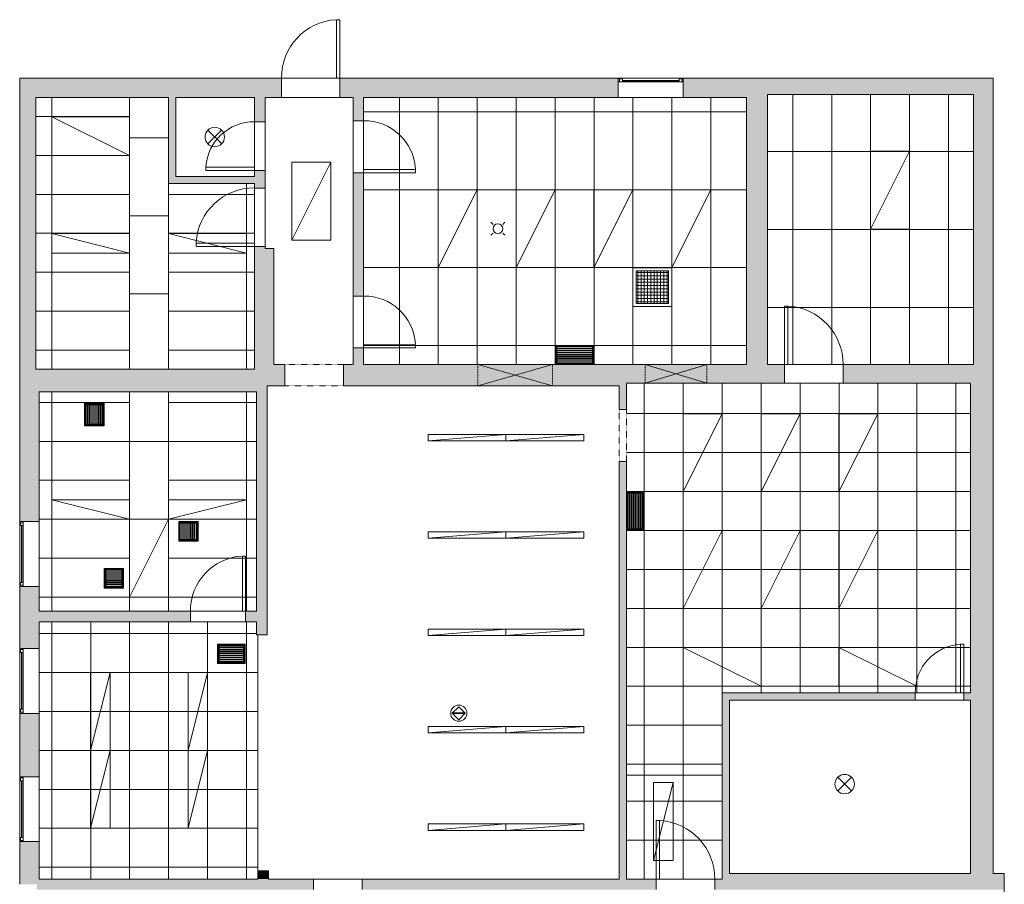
# Model space of a CAD drawing. Header units: inches. Extents: x -227 to 383, y -427 to 438.
# Tile 2 of 2: x -223 to 383, y -95 to 438. Entities that reach past the tile are written whole.
import ezdxf

# ---------------------------------------------------------------- set-up
doc = ezdxf.new("R2010")
doc.units = ezdxf.units.IN
doc.header["$MEASUREMENT"] = 0
doc.linetypes.add('Dash', pattern=[0.23622, 0.11811, -0.11811])
doc.linetypes.add('Overhead', pattern=[0.15625, 0.09375, -0.0625])
for name, color, linetype, lineweight in [('A-DETL-GENF', 92, 'Overhead', 9), ('A-DETL-MBND', 5, 'Continuous', 9), ('A-DETL-MEDM', 33, 'Continuous', 9), ('A-DOOR', 31, 'Continuous', 9), ('A-GENM', 13, 'Continuous', 9), ('A-GENM-HDLN', 13, 'Dash', 9), ('A-GLAZ', 151, 'Continuous', 9), ('A-WALL', 90, 'Continuous', 9), ('A-WALL-PATT', 111, 'Continuous', 9), ('E-ELEC-FIXT', 91, 'Continuous', 9), ('Q-SPCQ', 91, 'Continuous', 9)]:
    doc.layers.add(name, color=color, linetype=linetype, lineweight=lineweight)

# ---------------------------------------------------------------- blocks, each defined once
blk = doc.blocks.new('Planitar - Single Door_Flush Panel - 3_-0_ x 6_-8_-3186138-Main Floor')
at = {"layer": 'A-DOOR', "lineweight": 18}
for p, q in [((16, -3.25), (16, -39.27)), ((18.01, -3.25), (16, -3.25)), ((18.01, -3.25), (18.01, -39.27)), ((18.01, -39.27), (16, -39.27))]:
    blk.add_line(p, q, dxfattribs=at)
at = {"layer": 'A-DOOR'}
blk.add_arc((17.78, -3.55), 35.8, 179.51967, 266.36679, dxfattribs=at)
blk = doc.blocks.new('Planitar - Single Door_Flush Panel - 2_-6_ x 6_-8_-3186141-Main Floor')
at = {"layer": 'A-DOOR', "lineweight": 18}
for p, q in [((12.99, 2.25), (12.99, 32.25)), ((15, 32.25), (12.99, 32.25)), ((15, 2.25), (15, 32.25)), ((15, 2.25), (12.99, 2.25))]:
    blk.add_line(p, q, dxfattribs=at)
at = {"layer": 'A-DOOR'}
blk.add_arc((14.77, 2.55), 29.77, 93.991, 180.57751, dxfattribs=at)
blk = doc.blocks.new('Planitar - Single Door_Flush Panel - 3_-0_ x 6_-8_-3186143-Main Floor')
at = {"layer": 'A-DOOR', "lineweight": 18}
for p, q in [((16, -5.75), (16, -41.77)), ((18.01, -5.75), (16, -5.75)), ((18.01, -5.75), (18.01, -41.77)), ((18.01, -41.77), (16, -41.77))]:
    blk.add_line(p, q, dxfattribs=at)
at = {"layer": 'A-DOOR'}
blk.add_arc((17.78, -6.05), 35.8, 179.51967, 266.36679, dxfattribs=at)
blk = doc.blocks.new('Planitar - Single Door_Flush Panel - 2_-8_ x 6_-8_-3185132-Main Floor')
at = {"layer": 'A-DOOR', "lineweight": 18}
for p, q in [((14, 3.25), (14, 35.26)), ((16, 35.26), (14, 35.26)), ((16, 3.25), (16, 35.26)), ((16, 3.25), (14, 3.25))]:
    blk.add_line(p, q, dxfattribs=at)
at = {"layer": 'A-DOOR'}
blk.add_arc((15.77, 3.55), 31.78, 93.86026, 180.54102, dxfattribs=at)
blk = doc.blocks.new('Planitar - Single Door_Flush Panel - 2_-6_ x 6_-8_-3186142-Main Floor')
at = {"layer": 'A-DOOR', "lineweight": 18}
for p, q in [((12.99, -3.25), (12.99, -33.25)), ((15, -3.25), (12.99, -3.25)), ((15, -3.25), (15, -33.25)), ((15, -33.25), (12.99, -33.25))]:
    blk.add_line(p, q, dxfattribs=at)
at = {"layer": 'A-DOOR'}
blk.add_arc((14.77, -3.55), 29.77, 179.42249, 266.009, dxfattribs=at)
blk = doc.blocks.new('Planitar - Single Door_Flush Panel - 3_-0_ x 6_-8_-3384359-Main Floor')
at = {"layer": 'A-DOOR', "lineweight": 18}
for p, q in [((16, 6), (16, 42.02)), ((18.01, 42.02), (16, 42.02)), ((18.01, 6), (18.01, 42.02)), ((18.01, 6), (16, 6))]:
    blk.add_line(p, q, dxfattribs=at)
at = {"layer": 'A-DOOR'}
blk.add_arc((17.78, 6.3), 35.8, 93.63321, 180.48033, dxfattribs=at)
blk = doc.blocks.new('Planitar - Opening - 3_-0_ x 6_-8_-3186149-Main Floor')
at = {"layer": 'A-DETL-GENF'}
for p, q in [((17.68, 6.5), (-18.32, 6.5)), ((-18.32, -6.5), (17.68, -6.5))]:
    blk.add_line(p, q, dxfattribs=at)
at = {"layer": 'A-DETL-MEDM'}
for p, q in [((-18.32, 6.5), (-18.32, -6.5)), ((17.68, -6.5), (17.68, 6.5))]:
    blk.add_line(p, q, dxfattribs=at)
blk = doc.blocks.new('Planitar - Opening - 2_-8_ x 6_-8_-3186166-Main Floor')
at = {"layer": 'A-DETL-GENF'}
for p, q in [((15.68, 2.25), (-16.32, 2.25)), ((-16.32, -2.25), (15.68, -2.25))]:
    blk.add_line(p, q, dxfattribs=at)
at = {"layer": 'A-DETL-MEDM'}
for p, q in [((-16.32, 2.25), (-16.32, -2.25)), ((15.68, -2.25), (15.68, 2.25))]:
    blk.add_line(p, q, dxfattribs=at)
blk = doc.blocks.new('Planitar - Single Door_Flush Panel - 2_-10_ x 6_-8_-3186140-Main Floor')
at = {"layer": 'A-DOOR', "lineweight": 18}
for p, q in [((15, 3.25), (15, 37.27)), ((17.01, 37.27), (15, 37.27)), ((17.01, 3.25), (17.01, 37.27)), ((17.01, 3.25), (15, 3.25))]:
    blk.add_line(p, q, dxfattribs=at)
at = {"layer": 'A-DOOR'}
blk.add_arc((16.78, 3.55), 33.79, 93.74158, 180.50887, dxfattribs=at)
blk = doc.blocks.new('Wall Opening - 4_-0_ x 4_-0_-3186467-Main Floor')
at = {"layer": 'A-GENM'}
for p, q in [((23, 6.5), (-23, -6.5)), ((-23, 6.5), (23, -6.5))]:
    blk.add_line(p, q, dxfattribs=at)
at = {"layer": 'A-GENM-HDLN'}
for p, q in [((23, 6.5), (-23, 6.5)), ((-23, 6.5), (-23, -6.5)), ((23, -6.5), (23, 6.5)), ((-23, -6.5), (23, -6.5))]:
    blk.add_line(p, q, dxfattribs=at)
blk = doc.blocks.new('Wall Opening - 4_-0_ x 4_-0_-3186440-Main Floor')
at = {"layer": 'A-GENM'}
for p, q in [((19, 5.75), (-19, -5.75)), ((-19, 5.75), (19, -5.75))]:
    blk.add_line(p, q, dxfattribs=at)
at = {"layer": 'A-GENM-HDLN'}
for p, q in [((19, 5.75), (-19, 5.75)), ((-19, 5.75), (-19, -5.75)), ((19, -5.75), (19, 5.75)), ((-19, -5.75), (19, -5.75))]:
    blk.add_line(p, q, dxfattribs=at)
blk = doc.blocks.new('Planitar-Fixed - 24_ x 48_-3186611-Main Floor')
at = {"layer": 'A-GLAZ', "lineweight": 18}
for p, q in [((-20, 6.51), (-19.25, 6.51)), ((-19.25, 6.51), (-19.25, 4.28)), ((19.25, 6.51), (19.25, 4.28)), ((19.96, 6.51), (19.25, 6.51)), ((-19.25, 6.01), (-17.52, 6.01)), ((-19.25, 4.28), (-17.52, 4.28)), ((-17.52, 6.01), (-17.52, 4.28)), ((17.52, 6.01), (17.52, 4.28)), ((19.25, 6.01), (17.52, 6.01)), ((17.52, 4.28), (19.25, 4.28)), ((-20, -5.49), (-18.74, -5.49)), ((20, -5.49), (18.74, -5.49))]:
    blk.add_line(p, q, dxfattribs=at)
at = {"layer": 'A-GLAZ'}
for p, q in [((20, 6.51), (-20, 6.51)), ((-20, 4.28), (-20, 6.51)), ((20, 4.28), (20, 6.51)), ((20, 4.28), (-20, 4.28)), ((-20, 4.28), (-20, -5.49)), ((-20, 4.28), (20, 4.28)), ((20, 4.28), (-20, 4.28)), ((-20, -5.49), (-20, 4.28)), ((20, -5.49), (20, 4.28)), ((20, -5.49), (20, 4.28)), ((-20, -5.49), (20, -5.49)), ((-20, -5.49), (20, -5.49))]:
    blk.add_line(p, q, dxfattribs=at)
at = {"layer": 'A-GLAZ', "lineweight": 25}
blk.add_line((-17.52, 5.15), (17.52, 5.15), dxfattribs=at)
blk = doc.blocks.new('Ceiling Mounted Light - Ceiling Mounted Light-3241569-Main Floor')
at = {"layer": 'A-DETL-MBND'}
for p, q in [((4.22, 4.26), (-4.26, -4.22)), ((-4.22, 4.26), (4.26, -4.22))]:
    blk.add_line(p, q, dxfattribs=at)
for start, end in [(360, 180), (0, 180), (180, 360), (180, 360)]:
    blk.add_arc((0, 0), 6, start, end, dxfattribs=at)
blk = doc.blocks.new('2x4 Flourescent Light - 2x4 Flourescent Light-3206171-Main Floor')
at = {"layer": 'A-DETL-MBND'}
for p, q in [((12, 24), (-12, -24)), ((-12, -24), (-12, 24)), ((-12, 24), (12, 24)), ((12, 24), (12, -24)), ((12, -24), (-12, -24))]:
    blk.add_line(p, q, dxfattribs=at)
blk = doc.blocks.new('2x4 Flourescent Light - 2x4 Flourescent Light-3207072-Main Floor')
at = {"layer": 'A-DETL-MBND'}
for p, q in [((12, 24), (-12, -24)), ((-12, -24), (-12, 24)), ((-12, 24), (12, 24)), ((12, 24), (12, -24)), ((12, -24), (-12, -24))]:
    blk.add_line(p, q, dxfattribs=at)
blk = doc.blocks.new('1x4 Flourescent Light - 1x4 Flourescent Light-3208144-Main Floor')
at = {"layer": 'A-DETL-MBND'}
for p, q in [((6, 24), (-6, -24)), ((-6, -24), (-6, 24)), ((-6, 24), (6, 24)), ((6, 24), (6, -24)), ((6, -24), (-6, -24))]:
    blk.add_line(p, q, dxfattribs=at)
blk = doc.blocks.new('Air Grill 2X2 - Air Grill 2X2-3209021-Main Floor')
at = {"layer": 'A-DETL-MBND'}
for p, q in [((-12, -12), (-12, 12)), ((-12, 12), (12, 12)), ((-10, -10), (-10, 10)), ((-10, 10), (10, 10)), ((10, 9), (-10, 9)), ((10, 7), (-10, 7)), ((-9, 10), (-9, -10)), ((-7, 10), (-7, -10)), ((-5, 10), (-5, -10)), ((-3, 10), (-3, -10)), ((-1, 10), (-1, -10)), ((1, 10), (1, -10)), ((3, 10), (3, -10)), ((5, 10), (5, -10)), ((7, 10), (7, -10)), ((9, 10), (9, -10)), ((10, 10), (10, -10)), ((12, 12), (12, -12)), ((10, 5), (-10, 5)), ((10, 3), (-10, 3)), ((10, 1), (-10, 1)), ((10, -1), (-10, -1)), ((10, -3), (-10, -3)), ((10, -5), (-10, -5)), ((12, -12), (-12, -12)), ((10, -7), (-10, -7)), ((10, -9), (-10, -9)), ((10, -10), (-10, -10))]:
    blk.add_line(p, q, dxfattribs=at)
blk = doc.blocks.new('Recessed Light - Recessed Light-3209243-Main Floor')
at = {"layer": 'A-DETL-MBND'}
for p, q in [((-2.97, 2.67), (-4.39, 4.09)), ((2.97, 2.67), (4.39, 4.09)), ((-2.97, -2.67), (-4.39, -4.09)), ((2.97, -2.67), (4.39, -4.09))]:
    blk.add_line(p, q, dxfattribs=at)
for start, end in [(0, 180), (180, 360)]:
    blk.add_arc((0, 0), 3, start, end, dxfattribs=at)
blk = doc.blocks.new('2x4 Flourescent Light - 2x4 Flourescent Light-3209992-Main Floor')
at = {"layer": 'A-DETL-MBND'}
for p, q in [((12, 24), (-12, -24)), ((-12, -24), (-12, 24)), ((-12, 24), (12, 24)), ((12, 24), (12, -24)), ((12, -24), (-12, -24))]:
    blk.add_line(p, q, dxfattribs=at)
blk = doc.blocks.new('Air Vent - Air Vent-3389945-Main Floor')
at = {"layer": 'A-DETL-MBND'}
for p, q in [((-5.5, 12), (-5.5, -12)), ((-5.5, 12), (-5, 11.5)), ((5.5, 12), (-5.5, 12)), ((-5, -11.5), (-5, 11.5)), ((-5, 11.5), (5, 11.5)), ((-4.5, -11), (-4.5, 11)), ((4.5, 11), (-4.5, 11)), ((-4.38, 11), (-4.38, -11)), ((-4.2, -11), (-4.2, 11)), ((-3.38, 11), (-3.38, -11)), ((-3.26, 11), (-3.26, -11)), ((-3.08, -11), (-3.08, 11)), ((-2.26, 11), (-2.26, -11)), ((-2.14, 11), (-2.14, -11)), ((-1.96, -11), (-1.96, 11)), ((-1.14, 11), (-1.14, -11)), ((-1.02, 11), (-1.02, -11)), ((-0.85, -11), (-0.85, 11)), ((-0.02, 11), (-0.02, -11)), ((0.1, 11), (0.1, -11)), ((0.27, -11), (0.27, 11)), ((1.1, 11), (1.1, -11)), ((1.22, 11), (1.22, -11)), ((1.39, -11), (1.39, 11)), ((2.22, 11), (2.22, -11)), ((2.34, 11), (2.34, -11)), ((2.51, -11), (2.51, 11)), ((3.33, 11), (3.33, -11)), ((3.46, 11), (3.46, -11)), ((3.63, -11), (3.63, 11)), ((4.5, 11), (4.5, -11)), ((5, 11.5), (5.5, 12)), ((5, 11.5), (5, -11.5)), ((-5.5, -12), (-5, -11.5)), ((-5.5, -12), (5.5, -12)), ((5, -11.5), (-5, -11.5)), ((4.5, -11), (-4.5, -11)), ((5.5, -12), (5, -11.5))]:
    blk.add_line(p, q, dxfattribs=at)
blk = doc.blocks.new('1x4 Flourescent Light - 1x4 Flourescent Light-3210920-Main Floor')
at = {"layer": 'A-DETL-MBND'}
for p, q in [((6, 24), (-6, -24)), ((-6, -24), (-6, 24)), ((-6, 24), (6, 24)), ((6, 24), (6, -24)), ((6, -24), (-6, -24))]:
    blk.add_line(p, q, dxfattribs=at)
blk = doc.blocks.new('Air Vent - Air Vent-3389053-Main Floor')
at = {"layer": 'A-DETL-MBND'}
for p, q in [((-6, 7), (-6, -7)), ((-6, 7), (-5.5, 6.5)), ((6, 7), (-6, 7)), ((-5.5, -6.5), (-5.5, 6.5)), ((-5.5, 6.5), (5.5, 6.5)), ((5.5, 6.5), (6, 7)), ((5.5, 6.5), (5.5, -6.5)), ((6, -7), (6, 7)), ((-5, -6), (-5, 6)), ((5, 6), (-5, 6)), ((-4.88, 6), (-4.88, -6)), ((-4.7, -6), (-4.7, 6)), ((-3.74, 6), (-3.74, -6)), ((-3.61, 6), (-3.61, -6)), ((-3.44, -6), (-3.44, 6)), ((-2.48, 6), (-2.48, -6)), ((-2.35, 6), (-2.35, -6)), ((-2.18, -6), (-2.18, 6)), ((-1.21, 6), (-1.21, -6)), ((-1.09, 6), (-1.09, -6)), ((-0.92, -6), (-0.92, 6)), ((0.05, 6), (0.05, -6)), ((0.17, 6), (0.17, -6)), ((0.35, -6), (0.35, 6)), ((1.31, 6), (1.31, -6)), ((1.43, 6), (1.43, -6)), ((1.61, -6), (1.61, 6)), ((2.57, 6), (2.57, -6)), ((2.7, 6), (2.7, -6)), ((2.87, -6), (2.87, 6)), ((3.83, 6), (3.83, -6)), ((3.96, 6), (3.96, -6)), ((4.13, -6), (4.13, 6)), ((5, 6), (5, -6)), ((5, -6), (-5, -6)), ((-6, -7), (-5.5, -6.5)), ((-6, -7), (6, -7)), ((5.5, -6.5), (-5.5, -6.5)), ((6, -7), (5.5, -6.5))]:
    blk.add_line(p, q, dxfattribs=at)
blk = doc.blocks.new('1x4 Flourescent Light - 1x4 Flourescent Light-3211961-Main Floor')
at = {"layer": 'A-DETL-MBND'}
for p, q in [((6, -24), (-6, 24)), ((6, 24), (-6, 24)), ((-6, 24), (-6, -24)), ((6, -24), (6, 24)), ((-6, -24), (6, -24))]:
    blk.add_line(p, q, dxfattribs=at)
blk = doc.blocks.new('Air Vent - Air Vent-3388757-Main Floor')
at = {"layer": 'A-DETL-MBND'}
for p, q in [((-6, 6), (-6, -6)), ((-6, 6), (-5.5, 5.5)), ((6, 6), (-6, 6)), ((-5.5, -5.5), (-5.5, 5.5)), ((-5.5, 5.5), (5.5, 5.5)), ((-5, -5), (-5, 5)), ((5, 5), (-5, 5)), ((-4.88, 5), (-4.88, -5)), ((-4.7, -5), (-4.7, 5)), ((-3.74, 5), (-3.74, -5)), ((-3.61, 5), (-3.61, -5)), ((-3.44, -5), (-3.44, 5)), ((-2.48, 5), (-2.48, -5)), ((-2.35, 5), (-2.35, -5)), ((-2.18, -5), (-2.18, 5)), ((-1.21, 5), (-1.21, -5)), ((-1.09, 5), (-1.09, -5)), ((-0.92, -5), (-0.92, 5)), ((0.05, 5), (0.05, -5)), ((0.17, 5), (0.17, -5)), ((0.35, -5), (0.35, 5)), ((1.31, 5), (1.31, -5)), ((1.43, 5), (1.43, -5)), ((1.61, -5), (1.61, 5)), ((2.57, 5), (2.57, -5)), ((2.7, 5), (2.7, -5)), ((2.87, -5), (2.87, 5)), ((3.83, 5), (3.83, -5)), ((3.96, 5), (3.96, -5)), ((4.13, -5), (4.13, 5)), ((5, 5), (5, -5)), ((5.5, 5.5), (6, 6)), ((5.5, 5.5), (5.5, -5.5)), ((6, -6), (6, 6)), ((-6, -6), (-5.5, -5.5)), ((-6, -6), (6, -6)), ((5.5, -5.5), (-5.5, -5.5)), ((5, -5), (-5, -5)), ((6, -6), (5.5, -5.5))]:
    blk.add_line(p, q, dxfattribs=at)
blk = doc.blocks.new('0_5 x4 Flourescent Light - 0_5 x4 Flourescent Light-3214066-Main Floor')
at = {"layer": 'A-DETL-MBND'}
for p, q in [((2, -24), (-2, 24)), ((2, 24), (-2, 24)), ((-2, 24), (-2, -24)), ((2, -24), (2, 24)), ((-2, -24), (2, -24))]:
    blk.add_line(p, q, dxfattribs=at)
blk = doc.blocks.new('Air Vent - Air Vent-3389581-Main Floor')
at = {"layer": 'A-DETL-MBND'}
for p, q in [((-6, 8.5), (-6, -8.5)), ((-6, 8.5), (-5.5, 8)), ((6, 8.5), (-6, 8.5)), ((-5.5, -8), (-5.5, 8)), ((-5.5, 8), (5.5, 8)), ((-5, -7.5), (-5, 7.5)), ((5, 7.5), (-5, 7.5)), ((-4.88, 7.5), (-4.88, -7.5)), ((-4.7, -7.5), (-4.7, 7.5)), ((-3.74, 7.5), (-3.74, -7.5)), ((-3.61, 7.5), (-3.61, -7.5)), ((-3.44, -7.5), (-3.44, 7.5)), ((-2.48, 7.5), (-2.48, -7.5)), ((-2.35, 7.5), (-2.35, -7.5)), ((-2.18, -7.5), (-2.18, 7.5)), ((-1.21, 7.5), (-1.21, -7.5)), ((-1.09, 7.5), (-1.09, -7.5)), ((-0.92, -7.5), (-0.92, 7.5)), ((0.05, 7.5), (0.05, -7.5)), ((0.17, 7.5), (0.17, -7.5)), ((0.35, -7.5), (0.35, 7.5)), ((1.31, 7.5), (1.31, -7.5)), ((1.43, 7.5), (1.43, -7.5)), ((1.61, -7.5), (1.61, 7.5)), ((2.57, 7.5), (2.57, -7.5)), ((2.7, 7.5), (2.7, -7.5)), ((2.87, -7.5), (2.87, 7.5)), ((3.83, 7.5), (3.83, -7.5)), ((3.96, 7.5), (3.96, -7.5)), ((4.13, -7.5), (4.13, 7.5)), ((5, 7.5), (5, -7.5)), ((5.5, 8), (6, 8.5)), ((5.5, 8), (5.5, -8)), ((6, -8.5), (6, 8.5)), ((-6, -8.5), (-5.5, -8)), ((-6, -8.5), (6, -8.5)), ((5.5, -8), (-5.5, -8)), ((5, -7.5), (-5, -7.5)), ((6, -8.5), (5.5, -8))]:
    blk.add_line(p, q, dxfattribs=at)
blk = doc.blocks.new('Air Vent - Air Vent-3388651-Main Floor')
at = {"layer": 'A-DETL-MBND'}
for p, q in [((6, 12), (-5.85, 12)), ((-5.85, 11.85), (-5.5, 11.5)), ((-5.5, -11.5), (-5.5, 11.5)), ((-5.5, 11.5), (5.5, 11.5)), ((-5, -11), (-5, 11)), ((5, 11), (-5, 11)), ((-4.88, 11), (-4.88, -11)), ((-4.7, -11), (-4.7, 11)), ((-3.74, 11), (-3.74, -11)), ((-3.61, 11), (-3.61, -11)), ((-3.44, -11), (-3.44, 11)), ((-2.48, 11), (-2.48, -11)), ((-2.35, 11), (-2.35, -11)), ((-2.18, -11), (-2.18, 11)), ((-1.21, 11), (-1.21, -11)), ((-1.09, 11), (-1.09, -11)), ((-0.92, -11), (-0.92, 11)), ((0.05, 11), (0.05, -11)), ((0.17, 11), (0.17, -11)), ((0.35, -11), (0.35, 11)), ((1.31, 11), (1.31, -11)), ((1.43, 11), (1.43, -11)), ((1.61, -11), (1.61, 11)), ((2.57, 11), (2.57, -11)), ((2.7, 11), (2.7, -11)), ((2.87, -11), (2.87, 11)), ((3.83, 11), (3.83, -11)), ((3.96, 11), (3.96, -11)), ((4.13, -11), (4.13, 11)), ((5, 11), (5, -11)), ((5.5, 11.5), (6, 12)), ((5.5, 11.5), (5.5, -11.5)), ((6, -12), (6, 12)), ((-5.85, -11.85), (-5.5, -11.5)), ((-5.85, -12), (6, -12)), ((5.5, -11.5), (-5.5, -11.5)), ((5, -11), (-5, -11)), ((6, -12), (5.5, -11.5))]:
    blk.add_line(p, q, dxfattribs=at)
blk = doc.blocks.new('Smoke Detector - Smoke_Detector-3390230-Main Floor')
at = {"layer": 'A-DETL-MBND'}
for p, q in [((0, 4), (-4, 0)), ((-4, 0), (0, -4)), ((3.75, 0.25), (-3.75, 0.25)), ((4, 0), (0, 4)), ((-3.75, -0.25), (3.75, -0.25)), ((0, -4), (4, 0))]:
    blk.add_line(p, q, dxfattribs=at)
for start, end in [(360, 180), (180, 360)]:
    blk.add_arc((0, 0), 5, start, end, dxfattribs=at)

msp = doc.modelspace()

# ---------------------------------------------------------------- hatches: boundary and pattern name
at = {"layer": 'A-DETL-MBND'}
h = msp.add_hatch(dxfattribs=at)
h.set_pattern_fill('FP_10', color=256, style=0, pattern_type=2)
h.set_pattern_definition([(0, (-155.716, 330.173), (0, -24), []), (270, (-155.716, 330.173), (-48, -3e-15), [])])
h.paths.add_polyline_path([(-211.47, 222.55), (-155.72, 222.55), (-155.72, 389.8), (-213.47, 389.8), (-213.47, 222.55)], flags=0)
h = msp.add_hatch(dxfattribs=at)
h.set_pattern_fill('FP_9', color=256, style=0, pattern_type=2)
h.set_pattern_definition([(270, (-155.716, 316.902), (-24, -1e-15), []), (180, (-155.716, 316.9), (6e-15, 48), [])])
h.paths.add_polyline_path([(-131.72, 222.55), (-131.72, 389.8), (-155.72, 389.8), (-155.72, 222.55), (-153.37, 222.55)], flags=0)
h = msp.add_hatch(dxfattribs=at)
h.set_pattern_fill('FP_3', color=256, style=0, pattern_type=2)
h.set_pattern_definition([(270, (106.534, 285.01), (-24, -1e-15), []), (180, (106.534, 285.01), (6e-15, 48), [])])
h.paths.add_polyline_path([(224.53, 225.3), (224.53, 389.8), (-11.47, 389.8), (-11.47, 225.3), (106.53, 225.3), (106.53, 237.14), (130.53, 237.14), (130.53, 225.3), (200.03, 225.3)], flags=0)
h = msp.add_hatch(dxfattribs=at)
h.set_pattern_fill('FP_4', color=256, style=0, pattern_type=2)
h.set_pattern_definition([(270, (301.034, 308.548), (-24, -1e-15), []), (180, (301.034, 308.55), (6e-15, 48), [])])
h.paths.add_polyline_path([(362.53, 225.3), (364.53, 225.3), (364.53, 391.8), (237.53, 391.8), (237.53, 225.3), (315.76, 225.3)], flags=0)
h = msp.add_hatch(dxfattribs=at)
h.set_pattern_fill('FP_5', color=256, style=0, pattern_type=2)
h.set_pattern_definition([(0, (-83.716, 330.173), (0, -24), []), (270, (-83.716, 330.173), (-48, -3e-15), [])])
h.paths.add_polyline_path([(-131.72, 222.55), (-78.72, 222.55), (-78.72, 336.8), (-131.72, 336.8), (-131.72, 227.89)], flags=0)
h = msp.add_hatch(dxfattribs=at)
h.set_pattern_fill('FP_1', color=256, style=0, pattern_type=2)
h.set_pattern_definition([(90, (257.534, 51.048), (24, -1e-15), []), (0, (257.534, 51.048), (0, -24), [])])
h.paths.add_polyline_path([(209.53, -27.7), (209.53, 23.05), (362.53, 23.05), (362.53, 213.8), (150.53, 213.8), (150.53, 147.05), (161.53, 147.05), (161.53, 123.05), (150.53, 123.05), (150.53, -27.7)], flags=0)
h = msp.add_hatch(dxfattribs=at)
h.set_pattern_fill('FP_12', color=256, style=0, pattern_type=2)
h.set_pattern_definition([(0, (132.284, -86.017), (0, -24), []), (270, (132.284, -86.017), (-48, -3e-15), [])])
h.paths.add_polyline_path([(-206.71, 73.3), (-155.72, 73.3), (-155.72, 208.55), (-211.47, 208.55), (-211.47, 73.3)], flags=0)
h.paths.add_polyline_path([(-159.97, 87.55), (-171.47, 87.55), (-171.47, 99.55), (-159.47, 99.55), (-159.47, 87.55)], flags=0)
h.paths.add_polyline_path([(-171.97, 187.55), (-183.47, 187.55), (-183.47, 201.55), (-171.47, 201.55), (-171.47, 187.55)], flags=0)
h = msp.add_hatch(dxfattribs=at)
h.set_pattern_fill('FP_11', color=256, style=0, pattern_type=2)
h.set_pattern_definition([(270, (-155.716, 129.983), (-24, -1e-15), []), (180, (-155.716, 129.983), (6e-15, 48), [])])
h.paths.add_polyline_path([(-131.72, 73.3), (-131.72, 208.55), (-155.72, 208.55), (-155.72, 73.3), (-153.37, 73.3)], flags=0)
h = msp.add_hatch(dxfattribs=at)
h.set_pattern_fill('FP_2', color=256, style=0, pattern_type=2)
h.set_pattern_definition([(180, (-131.716, 129.983), (3e-15, 24), []), (90, (-131.716, 129.983), (48, -3e-15), [])])
h.paths.add_polyline_path([(-84.21, 73.3), (-77.47, 73.3), (-77.47, 208.55), (-131.72, 208.55), (-131.72, 73.3), (-86.35, 73.3)], flags=0)
h.paths.add_polyline_path([(-124.97, 116.55), (-125.47, 116.55), (-125.47, 128.55), (-113.47, 128.55), (-113.47, 116.55), (-124.84, 116.55)], flags=0)
h = msp.add_hatch(dxfattribs=at)
h.set_pattern_fill('FP_7', color=256, style=0, pattern_type=2)
h.set_pattern_definition([(270, (-131.716, -12.452), (-24, -1e-15), []), (180, (-131.716, -12.452), (-3e-15, 24), [])])
h.paths.add_polyline_path([(-76.72, -91.7), (-76.64, -91.7), (-76.64, 58.85), (-77.47, 58.85), (-77.47, 66.8), (-211.47, 66.8), (-211.47, -91.7), (-86.35, -91.7)], flags=0)
h.paths.add_polyline_path([(-85.17, 41.05), (-101.47, 41.05), (-101.47, 53.05), (-84.47, 53.05), (-84.47, 41.05), (-84.97, 41.05)], flags=0)
h = msp.add_hatch(dxfattribs=at)
h.set_pattern_fill('FP_13', color=256, style=0, pattern_type=2)
h.set_pattern_definition([(270, (185.534, -67.702), (-24, -1e-15), []), (180, (185.534, -67.702), (-3e-15, 24), [])])
h.paths.add_polyline_path([(209.53, -91.7), (209.53, -27.7), (150.53, -27.7), (150.53, -91.7), (204.92, -91.7)], flags=0)
at = {"layer": 'A-WALL-PATT'}
h = msp.add_hatch(color=9, dxfattribs=at)
h.paths.add_polyline_path([(224.53, 389.8), (237.53, 389.8), (237.53, 401.8), (185.53, 401.8), (185.53, 389.8)], flags=0)
h.paths.add_polyline_path([(145.53, 389.8), (145.53, 401.8), (-26.08, 401.8), (-26.08, 389.8), (47.69, 389.8)], flags=0)
h.paths.add_polyline_path([(-72.22, 389.8), (-62.1, 389.8), (-62.1, 401.8), (-223.47, 401.8), (-223.47, 389.8), (-78.72, 389.8)], flags=0)
for points in [[(376.53, 391.8), (376.53, 401.8), (237.53, 401.8), (237.53, 391.8), (364.53, 391.8)], [(-223.47, 222.55), (-213.47, 222.55), (-213.47, 389.8), (-223.47, 389.8), (-223.47, 377.42)], [(-131.72, 336.8), (-127.22, 336.8), (-127.22, 389.8), (-131.72, 389.8), (-131.72, 377.42)], [(237.53, 225.3), (237.53, 389.8), (224.53, 389.8), (224.53, 225.3)], [(376.53, 225.3), (376.53, 391.8), (364.53, 391.8), (364.53, 225.3)], [(-72.22, 336.8), (-72.22, 341.3), (-127.22, 341.3), (-127.22, 336.8), (-78.72, 336.8)], [(-70.97, 222.55), (-66.72, 222.55), (-66.72, 296.85), (-78.72, 296.85), (-78.72, 222.55), (-77.47, 222.55)], [(362.53, -88.2), (376.53, -88.2), (376.53, 225.3), (362.53, 225.3), (362.53, 18.55)], [(-77.47, 208.55), (-77.47, 222.55), (-211.47, 222.55), (-211.47, 208.55), (-86.35, 208.55)], [(-77.47, 58.85), (-70.97, 58.85), (-70.97, 222.55), (-77.47, 222.55), (-77.47, 59.67)], [(209.53, -91.7), (214.03, -91.7), (214.03, 23.05), (209.53, 23.05), (209.53, -71.17)], [(-70.14, -91.7), (-70.14, -86.65), (-76.64, -86.65), (-76.64, -91.7)], [(362.53, -98.2), (362.53, -88.2), (214.03, -88.2), (214.03, -98.2), (315.76, -98.2)], [(383.44, -98.2), (383.44, -88.2), (362.53, -88.2), (362.53, -98.2), (367.44, -98.2)]]:
    msp.add_hatch(color=9, dxfattribs=at).paths.add_polyline_path(points, flags=0)
h = msp.add_hatch(color=9, dxfattribs=at)
h.paths.add_polyline_path([(-72.22, 341.3), (-72.22, 344.92), (-78.72, 344.92), (-78.72, 341.3)], flags=0)
h.paths.add_polyline_path([(-78.72, 374.92), (-72.22, 374.92), (-72.22, 389.8), (-78.72, 389.8), (-78.72, 377.42)], flags=0)
h = msp.add_hatch(color=9, dxfattribs=at)
h.paths.add_polyline_path([(-17.97, 225.3), (-11.47, 225.3), (-11.47, 235.54), (-17.97, 235.54), (-17.97, 227.89)], flags=0)
h.paths.add_polyline_path([(-17.97, 267.55), (-11.47, 267.55), (-11.47, 343.54), (-17.97, 343.54)], flags=0)
h.paths.add_polyline_path([(-17.97, 375.55), (-11.47, 375.55), (-11.47, 389.8), (-17.97, 389.8), (-17.97, 377.42)], flags=0)
h = msp.add_hatch(color=9, dxfattribs=at)
h.paths.add_polyline_path([(-78.72, 296.85), (-72.22, 296.85), (-72.22, 298.09), (-78.72, 298.09)], flags=0)
h.paths.add_polyline_path([(-78.72, 334.11), (-72.22, 334.11), (-72.22, 336.8), (-78.72, 336.8)], flags=0)
h = msp.add_hatch(color=9, dxfattribs=at)
h.paths.add_polyline_path([(146.03, 212.3), (146.03, 225.3), (-23.97, 225.3), (-23.97, 212.3), (104.91, 212.3)], flags=0)
h.paths.add_polyline_path([(-70.97, 212.3), (-59.97, 212.3), (-59.97, 225.3), (-66.72, 225.3), (-66.72, 222.55), (-70.97, 222.55)], flags=0)
h = msp.add_hatch(color=9, dxfattribs=at)
h.paths.add_polyline_path([(146.03, -91.7), (150.53, -91.7), (150.53, 165.67), (146.03, 165.67), (146.03, -71.17)], flags=0)
h.paths.add_polyline_path([(150.53, 197.67), (150.53, 225.3), (146.03, 225.3), (146.03, 197.67)], flags=0)
h = msp.add_hatch(color=9, dxfattribs=at)
h.paths.add_polyline_path([(362.53, 213.8), (362.53, 225.3), (284.05, 225.3), (284.05, 213.8), (315.76, 213.8)], flags=0)
h.paths.add_polyline_path([(248.02, 213.8), (248.02, 225.3), (150.53, 225.3), (150.53, 213.8), (200.03, 213.8)], flags=0)
h = msp.add_hatch(color=9, dxfattribs=at)
h.paths.add_polyline_path([(-211.47, -94.95), (-211.47, -68.67), (-223.47, -68.67), (-223.47, -94.95), (-212.71, -94.95)], flags=0)
h.paths.add_polyline_path([(-220.39, -28.67), (-211.47, -28.67), (-211.47, 10.39), (-223.47, 10.39), (-223.47, -28.67), (-221.23, -28.67)], flags=0)
h.paths.add_polyline_path([(-211.47, 50.39), (-211.47, 88.55), (-223.47, 88.55), (-223.47, 50.39), (-220.39, 50.39)], flags=0)
h.paths.add_polyline_path([(-211.47, 128.55), (-211.47, 222.55), (-223.47, 222.55), (-223.47, 128.55), (-220.39, 128.55)], flags=0)
h = msp.add_hatch(color=9, dxfattribs=at)
h.paths.add_polyline_path([(-84.21, 66.8), (-77.47, 66.8), (-77.47, 73.3), (-84.21, 73.3)], flags=0)
h.paths.add_polyline_path([(-118.22, 66.8), (-118.22, 73.3), (-211.47, 73.3), (-211.47, 66.8), (-153.37, 66.8)], flags=0)
h = msp.add_hatch(color=9, dxfattribs=at)
h.paths.add_polyline_path([(362.53, 18.55), (362.53, 23.05), (358.53, 23.05), (358.53, 18.55)], flags=0)
h.paths.add_polyline_path([(328.53, 18.55), (328.53, 23.05), (214.03, 23.05), (214.03, 18.55), (315.76, 18.55)], flags=0)
h = msp.add_hatch(color=9, dxfattribs=at)
h.paths.add_polyline_path([(214.03, -98.2), (214.03, -91.7), (204.92, -91.7), (204.92, -98.2)], flags=0)
h.paths.add_polyline_path([(168.9, -98.2), (168.9, -91.7), (-12.39, -91.7), (-12.39, -98.2), (47.69, -98.2)], flags=0)
h.paths.add_polyline_path([(-42.39, -98.2), (-42.39, -91.7), (-211.47, -91.7), (-211.47, -94.95), (-212.71, -94.95), (-212.71, -98.2), (-70.22, -98.2)], flags=0)

# ---------------------------------------------------------------- linework, layer by layer
at = {"layer": 'A-DETL-MBND'}
for p, q in [((-155.72, 222.55), (-155.72, 389.8)), ((-131.72, 222.55), (-131.72, 336.8)), ((-155.72, 73.3), (-155.72, 208.55)), ((-131.72, 73.3), (-131.72, 208.55)), ((-76.64, 58.85), (-76.64, -86.65)), ((150.53, -27.7), (209.53, -27.7))]:
    msp.add_line(p, q, dxfattribs=at)
at = {"layer": 'A-WALL'}
for p, q in [((-223.47, 401.8), (145.53, 401.8)), ((-223.47, 128.55), (-223.47, 401.8)), ((-62.1, 401.8), (-62.1, 389.8)), ((-26.08, 389.8), (-26.08, 401.8)), ((185.53, 401.8), (376.53, 401.8)), ((376.53, 401.8), (376.53, -88.2)), ((-131.72, 389.8), (-213.47, 389.8)), ((-213.47, 389.8), (-213.47, 222.55)), ((-131.72, 336.8), (-131.72, 389.8)), ((-78.72, 389.8), (-127.22, 389.8)), ((-127.22, 389.8), (-127.22, 341.3)), ((-78.72, 389.8), (-78.72, 341.3)), ((-72.22, 389.8), (-17.97, 389.8)), ((-72.22, 296.85), (-72.22, 389.8)), ((-17.97, 225.3), (-17.97, 389.8)), ((145.53, 389.8), (-11.47, 389.8)), ((-11.47, 389.8), (-11.47, 225.3)), ((224.53, 389.8), (185.53, 389.8)), ((224.53, 225.3), (224.53, 389.8)), ((364.53, 391.8), (237.53, 391.8)), ((237.53, 391.8), (237.53, 225.3)), ((364.53, 225.3), (364.53, 391.8)), ((-72.22, 374.92), (-78.72, 374.92)), ((-11.47, 375.55), (-17.97, 375.55)), ((-127.22, 341.3), (-78.72, 341.3)), ((-78.72, 344.92), (-72.22, 344.92)), ((-17.97, 343.54), (-11.47, 343.54)), ((-78.72, 336.8), (-131.72, 336.8)), ((-78.72, 222.55), (-78.72, 336.8)), ((-72.22, 334.11), (-78.72, 334.11)), ((-78.72, 298.09), (-72.22, 298.09)), ((-72.22, 296.85), (-66.72, 296.85)), ((-66.72, 296.85), (-66.72, 225.3)), ((-11.47, 267.55), (-17.97, 267.55)), ((-17.97, 235.54), (-11.47, 235.54)), ((-66.72, 225.3), (-59.97, 225.3)), ((-23.97, 225.3), (-17.97, 225.3)), ((-11.47, 225.3), (200.03, 225.3)), ((200.03, 225.3), (224.53, 225.3)), ((237.53, 225.3), (364.53, 225.3)), ((248.02, 225.3), (248.02, 213.8)), ((284.05, 213.8), (284.05, 225.3)), ((-213.47, 222.55), (-78.72, 222.55)), ((150.53, 213.8), (150.53, 197.67)), ((162.03, 213.8), (150.53, 213.8)), ((362.53, 213.8), (162.03, 213.8)), ((362.53, 23.05), (362.53, 213.8)), ((-211.47, 208.55), (-211.47, 128.55)), ((-77.47, 208.55), (-211.47, 208.55)), ((-77.47, 73.3), (-77.47, 208.55)), ((-70.97, 212.3), (-70.97, 58.85)), ((-59.97, 212.3), (-70.97, 212.3)), ((146.03, 212.3), (-23.97, 212.3)), ((146.03, 197.67), (146.03, 212.3)), ((146.03, -91.7), (146.03, 165.67)), ((150.53, 165.67), (150.53, -91.7)), ((-223.47, 50.39), (-223.47, 88.55)), ((-211.47, 88.55), (-211.47, 73.3)), ((-211.47, 73.3), (-77.47, 73.3)), ((-118.22, 73.3), (-118.22, 66.8)), ((-84.21, 66.8), (-84.21, 73.3)), ((-211.47, 66.8), (-211.47, 50.39)), ((-77.47, 66.8), (-211.47, 66.8)), ((-77.47, 58.85), (-77.47, 66.8)), ((-70.97, 58.85), (-77.47, 58.85)), ((209.53, -91.7), (209.53, 23.05)), ((209.53, 23.05), (362.53, 23.05)), ((214.03, 18.55), (214.03, -88.2)), ((362.53, 18.55), (214.03, 18.55)), ((328.53, 23.05), (328.53, 18.55)), ((358.53, 18.55), (358.53, 23.05)), ((362.53, -88.2), (362.53, 18.55)), ((-223.47, -28.67), (-223.47, 10.39)), ((-211.47, 10.39), (-211.47, -28.67)), ((-223.47, -94.95), (-223.47, -68.67)), ((-211.47, -68.67), (-211.47, -91.7)), ((-76.64, -91.7), (-76.64, -86.65)), ((-76.64, -86.65), (-70.14, -86.65)), ((-70.14, -86.65), (-70.14, -91.7)), ((214.03, -88.2), (362.53, -88.2)), ((376.53, -88.2), (383.44, -88.2)), ((383.44, -88.2), (383.44, -382.45)), ((-211.47, -91.7), (-76.64, -91.7)), ((-70.14, -91.7), (146.03, -91.7)), ((-42.39, -91.7), (-42.39, -98.2)), ((-12.39, -98.2), (-12.39, -91.7)), ((209.53, -91.7), (150.53, -91.7)), ((168.9, -91.7), (168.9, -98.2)), ((204.92, -98.2), (204.92, -91.7))]:
    msp.add_line(p, q, dxfattribs=at)

# ---------------------------------------------------------------- block references
at = {"layer": 'A-DOOR'}
for name, p in [('Planitar - Single Door_Flush Panel - 3_-0_ x 6_-8_-3384359-Main Floor', (-44.09, 395.8)), ('Planitar - Single Door_Flush Panel - 2_-10_ x 6_-8_-3186140-Main Floor', (-101.22, 70.05)), ('Planitar - Single Door_Flush Panel - 2_-6_ x 6_-8_-3186141-Main Floor', (343.53, 20.8))]:
    msp.add_blockref(name, p, dxfattribs=at)
for name, p, rotation in [('Planitar - Single Door_Flush Panel - 2_-6_ x 6_-8_-3186142-Main Floor', (-75.47, 359.92), 269.9999999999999), ('Planitar - Single Door_Flush Panel - 2_-8_ x 6_-8_-3185132-Main Floor', (-14.72, 359.55), 269.9999999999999), ('Planitar - Single Door_Flush Panel - 3_-0_ x 6_-8_-3186138-Main Floor', (-75.47, 316.1), 269.9999999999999), ('Planitar - Single Door_Flush Panel - 2_-8_ x 6_-8_-3185132-Main Floor', (-14.72, 251.55), 269.9999999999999), ('Planitar - Single Door_Flush Panel - 3_-0_ x 6_-8_-3186143-Main Floor', (266.03, 219.55), 180), ('Planitar - Opening - 3_-0_ x 6_-8_-3186149-Main Floor', (-42.29, 218.8), 180), ('Planitar - Opening - 2_-8_ x 6_-8_-3186166-Main Floor', (148.28, 181.35), 270), ('Planitar - Single Door_Flush Panel - 3_-0_ x 6_-8_-3186138-Main Floor', (186.91, -94.95), 180)]:
    msp.add_blockref(name, p, dxfattribs=dict(at, rotation=rotation))
at = {"layer": 'A-GENM'}
for name, p in [('Ceiling Mounted Light - Ceiling Mounted Light-3241569-Main Floor', (-103.22, 365.55)), ('Recessed Light - Recessed Light-3209243-Main Floor', (71.28, 309.05)), ('Air Grill 2X2 - Air Grill 2X2-3209021-Main Floor', (166.53, 273.01)), ('Wall Opening - 4_-0_ x 4_-0_-3186467-Main Floor', (81.91, 218.8)), ('Wall Opening - 4_-0_ x 4_-0_-3186440-Main Floor', (181.03, 219.55)), ('Ceiling Mounted Light - Ceiling Mounted Light-3241569-Main Floor', (285.03, -33.2))]:
    msp.add_blockref(name, p, dxfattribs=at)
at = {"layer": 'A-GLAZ'}
msp.add_blockref('Planitar-Fixed - 24_ x 48_-3186611-Main Floor', (165.53, 395.29), dxfattribs=at)
at = {"layer": 'A-GLAZ', "rotation": 89.99999999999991}
for p in [(-216.95, 108.55), (-216.95, 30.39), (-216.95, -48.67)]:
    msp.add_blockref('Planitar-Fixed - 24_ x 48_-3186611-Main Floor', p, dxfattribs=at)
at = {"layer": 'E-ELEC-FIXT'}
for name, p, rotation in [('2x4 Flourescent Light - 2x4 Flourescent Light-3207072-Main Floor', (-179.72, 366.05), 89.9999999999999), ('1x4 Flourescent Light - 1x4 Flourescent Light-3208144-Main Floor', (-179.72, 300.05), 89.9999999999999), ('1x4 Flourescent Light - 1x4 Flourescent Light-3208144-Main Floor', (-107.72, 300.05), 89.9999999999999), ('0_5 x4 Flourescent Light - 0_5 x4 Flourescent Light-3214066-Main Floor', (52.28, 180.3), 89.9999999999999), ('0_5 x4 Flourescent Light - 0_5 x4 Flourescent Light-3214066-Main Floor', (100.28, 180.3), 89.9999999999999), ('1x4 Flourescent Light - 1x4 Flourescent Light-3208144-Main Floor', (-179.72, 135.98), 89.9999999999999), ('1x4 Flourescent Light - 1x4 Flourescent Light-3211961-Main Floor', (-107.72, 135.98), 90.0000000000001), ('0_5 x4 Flourescent Light - 0_5 x4 Flourescent Light-3214066-Main Floor', (52.28, 120.3), 90.0000000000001), ('0_5 x4 Flourescent Light - 0_5 x4 Flourescent Light-3214066-Main Floor', (100.28, 120.3), 89.9999999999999), ('0_5 x4 Flourescent Light - 0_5 x4 Flourescent Light-3214066-Main Floor', (52.28, 60.3), 90.0000000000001), ('0_5 x4 Flourescent Light - 0_5 x4 Flourescent Light-3214066-Main Floor', (100.28, 60.3), 89.9999999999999), ('2x4 Flourescent Light - 2x4 Flourescent Light-3209992-Main Floor', (209.53, 39.05), 89.9999999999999), ('2x4 Flourescent Light - 2x4 Flourescent Light-3209992-Main Floor', (305.53, 39.05), 89.9999999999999), ('0_5 x4 Flourescent Light - 0_5 x4 Flourescent Light-3214066-Main Floor', (52.28, 0.3), 90.0000000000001), ('0_5 x4 Flourescent Light - 0_5 x4 Flourescent Light-3214066-Main Floor', (100.28, 0.3), 90.0000000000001), ('0_5 x4 Flourescent Light - 0_5 x4 Flourescent Light-3214066-Main Floor', (52.28, -59.7), 269.9999999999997), ('0_5 x4 Flourescent Light - 0_5 x4 Flourescent Light-3214066-Main Floor', (100.28, -59.7), 269.9999999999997)]:
    msp.add_blockref(name, p, dxfattribs=dict(at, rotation=rotation))
for name, p in [('2x4 Flourescent Light - 2x4 Flourescent Light-3207072-Main Floor', (313.03, 332.8)), ('2x4 Flourescent Light - 2x4 Flourescent Light-3206171-Main Floor', (-43.72, 326.05)), ('2x4 Flourescent Light - 2x4 Flourescent Light-3207072-Main Floor', (46.53, 309.05)), ('2x4 Flourescent Light - 2x4 Flourescent Light-3207072-Main Floor', (94.53, 309.05)), ('2x4 Flourescent Light - 2x4 Flourescent Light-3207072-Main Floor', (142.53, 309.05)), ('2x4 Flourescent Light - 2x4 Flourescent Light-3207072-Main Floor', (190.53, 309.05)), ('2x4 Flourescent Light - 2x4 Flourescent Light-3209992-Main Floor', (197.53, 171.05)), ('2x4 Flourescent Light - 2x4 Flourescent Light-3209992-Main Floor', (245.53, 171.05)), ('2x4 Flourescent Light - 2x4 Flourescent Light-3209992-Main Floor', (293.53, 171.05)), ('2x4 Flourescent Light - 2x4 Flourescent Light-3207072-Main Floor', (-143.72, 105.98)), ('2x4 Flourescent Light - 2x4 Flourescent Light-3209992-Main Floor', (197.53, 99.05)), ('2x4 Flourescent Light - 2x4 Flourescent Light-3209992-Main Floor', (245.53, 99.05)), ('2x4 Flourescent Light - 2x4 Flourescent Light-3209992-Main Floor', (293.53, 99.05)), ('1x4 Flourescent Light - 1x4 Flourescent Light-3210920-Main Floor', (-173.72, 11.55)), ('1x4 Flourescent Light - 1x4 Flourescent Light-3210920-Main Floor', (-113.72, 11.55)), ('1x4 Flourescent Light - 1x4 Flourescent Light-3210920-Main Floor', (-173.72, -36.45)), ('1x4 Flourescent Light - 1x4 Flourescent Light-3210920-Main Floor', (-113.72, -36.45)), ('1x4 Flourescent Light - 1x4 Flourescent Light-3210920-Main Floor', (173.28, -56.2))]:
    msp.add_blockref(name, p, dxfattribs=at)
at = {"layer": 'Q-SPCQ'}
for name, p, rotation in [('Air Vent - Air Vent-3388651-Main Floor', (118.53, 231.14), 89.9999999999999), ('Air Vent - Air Vent-3389053-Main Floor', (-177.47, 194.55), 180), ('Air Vent - Air Vent-3389945-Main Floor', (156.03, 135.05), 180), ('Air Vent - Air Vent-3388757-Main Floor', (-119.47, 122.55), 180), ('Air Vent - Air Vent-3388757-Main Floor', (-165.47, 93.55), 89.9999999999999), ('Air Vent - Air Vent-3389581-Main Floor', (-92.97, 47.05), 89.9999999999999)]:
    msp.add_blockref(name, p, dxfattribs=dict(at, rotation=rotation))
msp.add_blockref('Smoke Detector - Smoke_Detector-3390230-Main Floor', (47.2, 10.49), dxfattribs=at)

doc.saveas('drawing.dxf')
